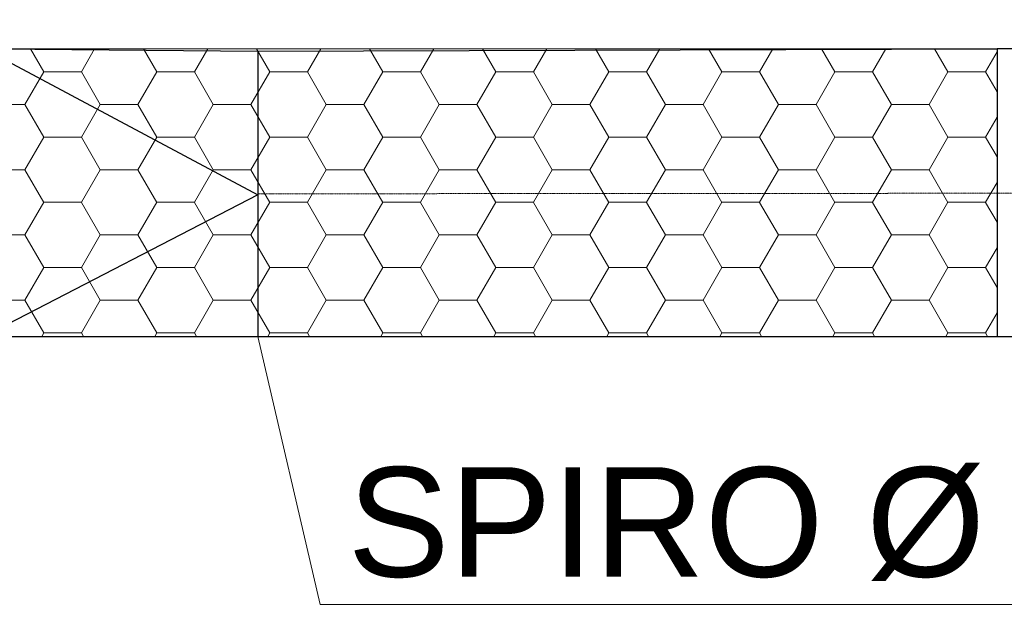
# Model space of a CAD drawing. Header units: millimetres. Extents: x 918337 to 1269480, y -257156 to -67477.
# Tile 56 of 114: x 1154023 to 1155101, y -222364 to -221706. Entities that reach past the tile are written whole.
import ezdxf

# ---------------------------------------------------------------- set-up
doc = ezdxf.new("R2010")
doc.units = ezdxf.units.MM
doc.linetypes.add('ACAD_ISO10W100', pattern=[18.5, 12, -3, 0.5, -3])
doc.layers.get('0').update_dxf_attribs({"color": 8, "lineweight": 9})
for name, color, linetype, lineweight in [('1VZT - LEGENDY', 7, 'Continuous', 13), ('1VZT-POTRUBI', 4, 'Continuous', 30), ('1VZT-srafy', 253, 'Continuous', 13), ('1VZT-ČERCHOVANÁ', 7, 'ACAD_ISO10W100', 9), ('LEGENDY', 7, 'Continuous', 9)]:
    doc.layers.add(name, color=color, linetype=linetype, lineweight=lineweight)
doc.styles.get("Standard").update_dxf_attribs({"font": 'arial.ttf'})

msp = doc.modelspace()

# ---------------------------------------------------------------- hatches: boundary and pattern name
at = {"ltscale": 0.1}
h = msp.add_hatch(dxfattribs=at)
h.set_pattern_fill('BRICK', color=256, scale=13)
h.set_pattern_definition([(0, (121532.456, -85387.46), (0, 82.55), []), (90, (121532.46, -85387.46), (-165.1, 1e-14), [82.55, -82.55]), (90, (121615, -85387.46), (-165.1, 1e-14), [-82.55, 82.55])])
h.paths.add_polyline_path([(1150631.8, -221024.8), (1150631.8, -218290.1), (1150431.8, -218290.1), (1150431.8, -221024.8)])
h.paths.add_polyline_path([(1152931.8, -223257.9), (1152931.8, -224107), (1152931.8, -224227), (1153131.8, -224227), (1153131.8, -224133.2), (1153131.8, -223257.9)])
h.paths.add_polyline_path([(1156041.5, -220038.1), (1156041.5, -218409.9, -0.351247), (1155741.5, -218209.7), (1155741.5, -220038.1)])
h.paths.add_polyline_path([(1154567.7, -220042), (1157678.4, -220042), (1157678.4, -219157.2), (1154567.7, -219157.2)], flags=9)
at = {"layer": '1VZT-srafy', "ltscale": 0.1}
h = msp.add_hatch(dxfattribs=at)
h.set_pattern_fill('HONEY', color=256, scale=13)
h.paths.add_polyline_path([(1153983.7, -221738, -0.414214), (1153933.7, -221688), (1153698.8, -221688), (1153698.8, -221690.2), (1153679.8, -221690.2), (1153679.8, -221690.2), (1153579.2, -221690.2), (1153567.8, -221690.2), (1153283.7, -221688, 0.414213), (1153648.7, -222053), (1153983.7, -222053)])
h.paths.add_polyline_path([(1152446.6, -223261.8), (1155557.3, -223261.8), (1155557.3, -222377), (1152446.6, -222377)], flags=9)
h = msp.add_hatch(dxfattribs=at)
h.set_pattern_fill('HONEY', color=256, scale=13)
h.paths.add_polyline_path([(1156041.5, -221738), (1155741.5, -221738), (1155741.5, -222053), (1156041.5, -222053)])
h.paths.add_polyline_path([(1155741.5, -221738), (1155640, -221738), (1155640, -222053), (1155741.5, -222053)])
h.paths.add_polyline_path([(1155640, -221738), (1155570.5, -221738, -0.166037), (1155624.3, -221895.5, -0.166037), (1155570.5, -222053), (1155640, -222053)])
h.paths.add_polyline_path([(1152446.6, -223261.8), (1155557.3, -223261.8), (1155557.3, -222377), (1152446.6, -222377)], flags=9)
h = msp.add_hatch(dxfattribs=at)
h.set_pattern_fill('HONEY', color=256, scale=13)
h.paths.add_polyline_path([(1155093.5, -221738), (1153983.7, -221738), (1153983.7, -222053), (1155093.5, -222053)])

# ---------------------------------------------------------------- linework, layer by layer
at = {"layer": '1VZT - LEGENDY', "ltscale": 0.1}
for q in [(1154283.7, -222053, -300), (1155455.8, -222346.8)]:
    msp.add_line((1154351.9, -222346.8), q, dxfattribs=at)
at = {"layer": '1VZT-POTRUBI', "color": 6, "ltscale": 0.1}
for p, q in [((1153983.7, -221738, -300), (1154283.7, -221740.6, -299.9)), ((1153983.7, -221738, -300), (1154283.7, -221898.1, -285.1)), ((1154283.7, -221740.6, -285.1), (1155093.6, -221738, -300)), ((1154283.7, -221740.6, -285.1), (1154283.7, -222053, -300)), ((1155093.6, -221738, -300), (1155093.5, -222053, -300.1)), ((1155359.2, -221738, -14.9), (1155093.6, -221738, -300)), ((1154283.7, -221898.1, -285.1), (1153983.7, -222053, -300)), ((1153983.7, -222053, -300), (1155093.6, -222053, -300)), ((1155093.6, -222053, -300), (1155366.7, -222053.2, -14.9))]:
    msp.add_line(p, q, dxfattribs=at)
at = {"layer": '1VZT-srafy', "ltscale": 0.1, "elevation": -300}
msp.add_lwpolyline([(1153983.7, -221738), (1155093.5, -221738), (1155093.5, -222053), (1153983.7, -222053)], close=True, dxfattribs=at)
at = {"layer": '1VZT-ČERCHOVANÁ', "ltscale": 0.1}
msp.add_line((1156041.5, -221895.5, -14.9), (1154283.7, -221896.8, -292.5), dxfattribs=at)

# ---------------------------------------------------------------- texts
at = {"layer": 'LEGENDY', "lineweight": 5, "insert": (1154894.3, -222258.5), "char_height": 120, "attachment_point": 5}
msp.add_mtext_dynamic_manual_height_columns('SPIRO %%C 315', width=1517.357, gutter_width=12.5, heights=[0], dxfattribs=at)

doc.saveas('drawing.dxf')
